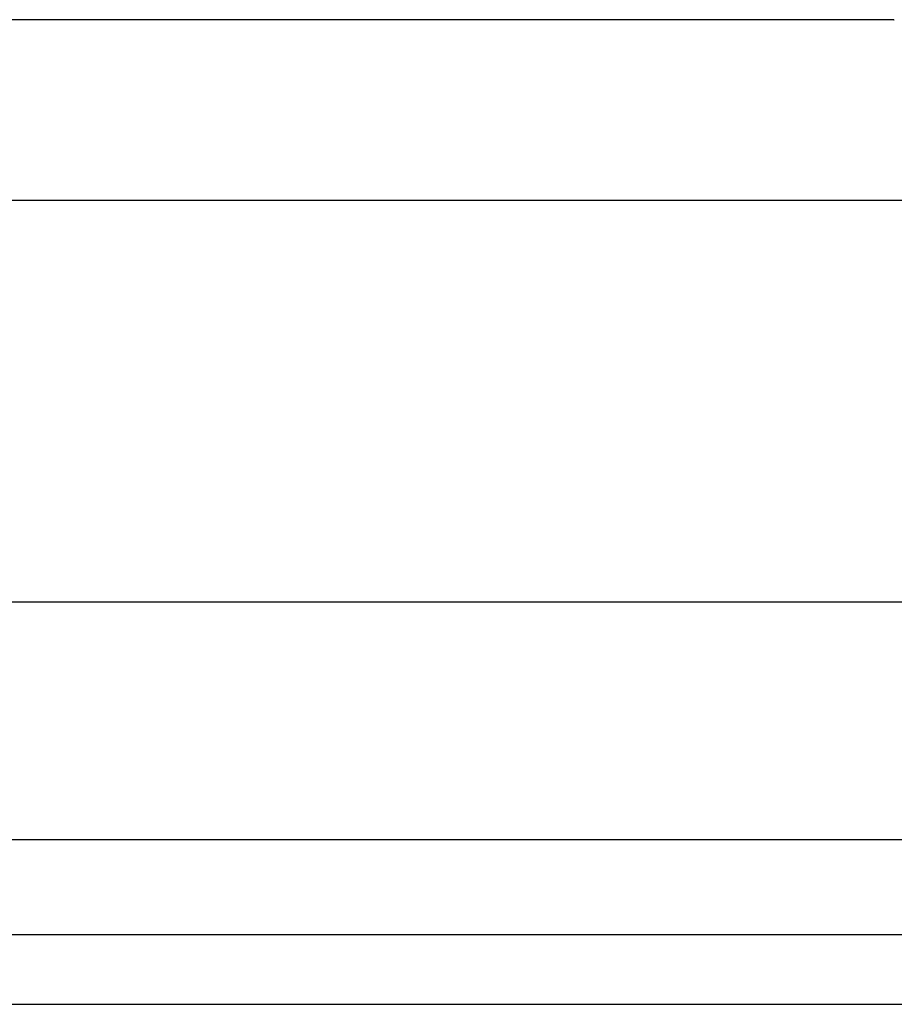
# Model space of a CAD drawing. Header units: inches. Extents: x 6 to 216, y 11 to 118.
# Tile 32 of 212: x 21.987 to 22.843, y 19.976 to 20.94. Entities that reach past the tile are written whole.
import ezdxf

# ---------------------------------------------------------------- set-up
doc = ezdxf.new("R2010")
doc.units = ezdxf.units.IN
doc.header["$MEASUREMENT"] = 0
doc.layers.add('Visible Edges(ANSI)', color=7, linetype='Continuous', lineweight=25)
doc.layers.add('Visible Tangent Edges(ANSI)', color=7, linetype='Continuous', lineweight=25)

msp = doc.modelspace()

# ---------------------------------------------------------------- linework, layer by layer
at = {"layer": 'Visible Edges(ANSI)'}
for p, q in [((22.84278, 20.93973), (7.76331, 20.93973)), ((6.44591, 20.76313), (23.12434, 20.76313)), ((23.14026, 20.36943), (6.44591, 20.36943)), ((41.3062, 20.04373), (5.7102, 20.04373)), ((5.7102, 19.97573), (41.3062, 19.97573))]:
    msp.add_line(p, q, dxfattribs=at)
msp.add_arc((22.84278, 21.06473), 0.125, 270, 270.17661, dxfattribs=at)
at = {"layer": 'Visible Tangent Edges(ANSI)'}
msp.add_line((41.3062, 20.13673), (5.7102, 20.13673), dxfattribs=at)

doc.saveas('drawing.dxf')
